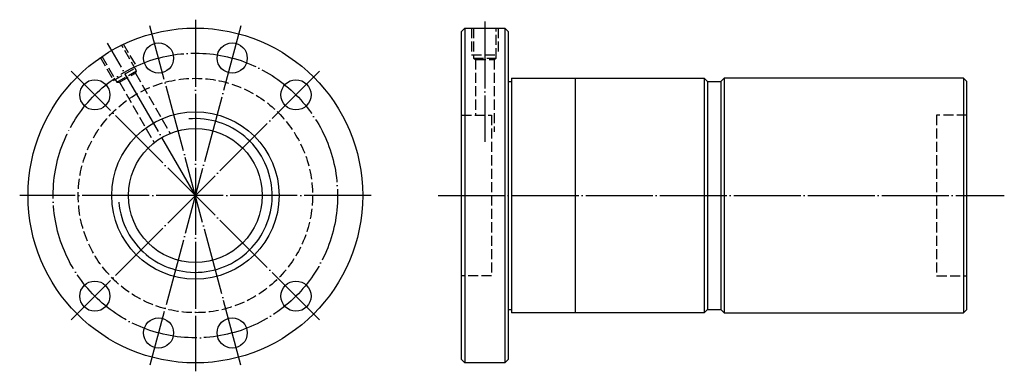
# Model space of a CAD drawing. Header units: millimetres. Extents: x -31 to 263, y 148 to 252.
import ezdxf

# ---------------------------------------------------------------- set-up
doc = ezdxf.new("R2010")
doc.units = ezdxf.units.MM
for name, pattern in [('CENTER', [22, 20, -1, 0, -1]), ('DASHED', [4, 3, -1]), ('THIN', [200000, 200000, 0])]:
    doc.linetypes.add(name, pattern=pattern)
doc.layers.add('NT', color=7, linetype='Continuous')

msp = doc.modelspace()

# ---------------------------------------------------------------- linework, layer by layer
at = {"layer": 'NT', "color": 3, "linetype": 'CENTER'}
for p, q in [((35.09, 250.71), (7.91, 149.29)), ((35.09, 149.29), (7.91, 250.71)), ((21.5, 252.5), (21.5, 147.5)), ((108, 252), (108, 216)), ((21.5, 200), (-4.75, 245.47)), ((58.62, 237.12), (-15.62, 162.88)), ((58.62, 162.88), (-15.62, 237.12)), ((74, 200), (-31, 200)), ((94, 200), (263.22, 200))]:
    msp.add_line(p, q, dxfattribs=at)
at = {"layer": 'NT', "color": 16, "linetype": 'Continuous'}
for p, q in [((101, 249), (102, 250)), ((101, 151), (101, 249)), ((102, 250), (114, 250)), ((102, 250), (102, 150)), ((114, 250), (115, 249)), ((114, 250), (114, 150)), ((115, 249), (115, 151)), ((115, 234), (116, 234)), ((116, 235), (116, 165)), ((116, 235), (173.5, 235)), ((135, 235), (135, 165)), ((173.5, 235), (174.5, 234)), ((173.5, 235), (173.5, 165)), ((174.5, 234), (174.5, 166)), ((174.5, 234), (178.5, 234)), ((179.5, 235), (178.5, 234)), ((178.5, 234), (178.5, 166)), ((251, 235), (179.5, 235)), ((179.5, 235), (179.5, 165)), ((251, 235), (251, 165)), ((251, 235), (252, 234)), ((252, 166), (252, 234)), ((115, 166), (116, 166)), ((173.5, 165), (116, 165)), ((174.5, 166), (173.5, 165)), ((174.5, 166), (178.5, 166)), ((178.5, 166), (179.5, 165)), ((179.5, 165), (251, 165)), ((252, 166), (251, 165)), ((102, 150), (101, 151)), ((115, 151), (114, 150)), ((114, 150), (102, 150))]:
    msp.add_line(p, q, dxfattribs=at)
at = {"layer": 'NT', "color": 1, "linetype": 'DASHED'}
for p, q in [((104, 250), (104, 242)), ((112, 250), (112, 242)), ((-0.04, 245.3), (3.96, 238.37)), ((-6.96, 241.3), (-2.96, 234.37)), ((104, 242), (112, 242)), ((-2.96, 234.37), (3.96, 238.37)), ((104.6, 241), (111.4, 241)), ((105.25, 240.62), (105.25, 224)), ((110.75, 240.62), (110.75, 219)), ((-1.94, 233.81), (3.94, 237.21)), ((3.57, 236.56), (13.98, 218.53)), ((-1.19, 233.81), (9.21, 215.78)), ((101, 224), (110, 224)), ((110, 224), (110, 176)), ((252, 224), (243, 224)), ((243, 224), (243, 176)), ((110, 176), (101, 176)), ((243, 176), (252, 176))]:
    msp.add_line(p, q, dxfattribs=at)
for points in [[(104.6, 250), (104.6, 241), (105.25, 240.62), (110.75, 240.62), (111.4, 241), (111.4, 250)], [(-6.44, 241.6), (-1.94, 233.81), (-1.19, 233.81), (3.57, 236.56), (3.94, 237.21), (-0.56, 245)]]:
    msp.add_lwpolyline(points, dxfattribs=at)
at = {"layer": 'NT', "color": 16, "linetype": 'Continuous'}
for centre, radius in [((21.5, 200), 50), ((10.5, 241.05), 4.5), ((32.5, 241.05), 4.5), ((-8.55, 230.05), 4.5), ((51.55, 230.05), 4.5), ((21.5, 200), 25), ((21.5, 200), 20), ((-8.55, 169.95), 4.5), ((51.55, 169.95), 4.5), ((10.5, 158.95), 4.5), ((32.5, 158.95), 4.5)]:
    msp.add_circle(centre, radius, dxfattribs=at)
at = {"layer": 'NT', "color": 3, "linetype": 'CENTER'}
msp.add_circle((21.5, 200), 42.5, dxfattribs=at)
at = {"layer": 'NT', "color": 1, "linetype": 'DASHED'}
msp.add_circle((21.5, 200), 35, dxfattribs=at)
at = {"layer": 'NT', "color": 5, "linetype": 'THIN'}
msp.add_arc((21.5, 200), 22.95, 185, 95, dxfattribs=at)

doc.saveas('drawing.dxf')
